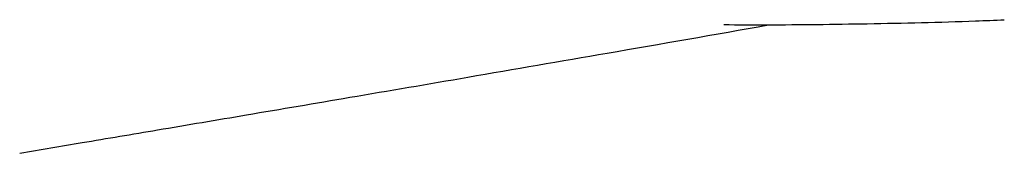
# Model space of a CAD drawing. Header units: millimetres. Extents: x 8 to 885, y 12 to 392.
# Tile 35 of 38: x 729.967 to 732.795, y 342.746 to 343.128. Entities that reach past the tile are written whole.
import ezdxf

# ---------------------------------------------------------------- set-up
doc = ezdxf.new("R2010")
doc.units = ezdxf.units.MM

msp = doc.modelspace()

# ---------------------------------------------------------------- linework, layer by layer
at = {"color": 7, "linetype": 'Continuous', "lineweight": 30}
for p, q in [((732.4016, 343.1171), (732.4017, 343.1171)), ((729.967, 342.7464), (729.9666, 342.7459))]:
    msp.add_line(p, q, dxfattribs=at)
for points, knots in [([(732.4017, 343.1171), (732.5055, 343.1191), (732.6369, 343.1217), (732.7677, 343.1272), (732.7953, 343.1284)], [0, 0, 0, 0, 0.789394, 1, 1, 1, 1]), ([(729.9669, 342.7464), (730.0266, 342.7564), (730.1585, 342.7785), (730.3756, 342.815), (730.6319, 342.8582), (730.929, 342.9085), (731.2745, 342.9673), (731.6754, 343.0363), (731.9645, 343.0863), (732.1199, 343.1139), (732.1211, 343.1141)], [0, 0, 0, 0, 0.083002, 0.1836, 0.302274, 0.439809, 0.597325, 0.783314, 0.998341, 1, 1, 1, 1]), ([(731.9893, 343.1144), (732.0305, 343.1142), (732.1679, 343.1134), (732.3053, 343.1156), (732.4016, 343.1171)], [0, 0, 0, 0, 0.299373, 1, 1, 1, 1])]:
    msp.add_open_spline(points, degree=3, knots=knots, dxfattribs=at)

doc.saveas('drawing.dxf')
